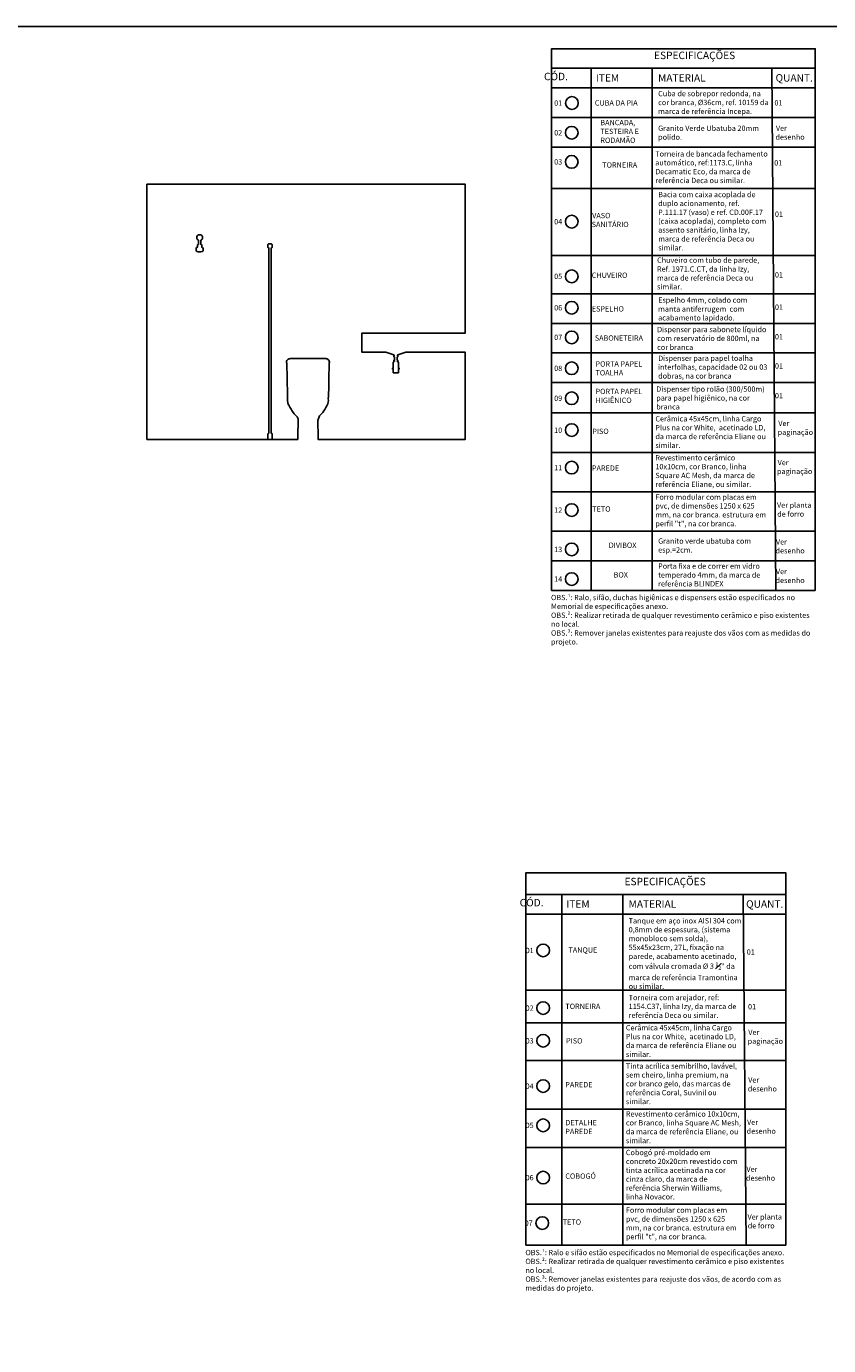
# Model space of a CAD drawing. Header units: inches. Extents: x 330 to 398, y -19 to 141.
# Tile 82 of 166: x 347.84 to 355.39, y 128.41 to 140.81. Entities that reach past the tile are written whole.
import ezdxf

# ---------------------------------------------------------------- set-up
doc = ezdxf.new("R2010")
doc.units = ezdxf.units.IN
doc.header["$LTSCALE"] = 0.4
doc.header["$MEASUREMENT"] = 0
for name, color, linetype in [('TJ-COTAS 1PARA25', 174, 'Continuous'), ('TJ-REVISAO', 221, 'Continuous'), ('TJ-TEXTO', 2, 'Continuous'), ('TJ-TEXTOESQUADRIA', 200, 'Continuous')]:
    doc.layers.add(name, color=color, linetype=linetype)
doc.styles.add('ARIAL', font='arial.ttf')

msp = doc.modelspace()

# ---------------------------------------------------------------- linework, layer by layer
at = {"layer": 'TJ-COTAS 1PARA25'}
for points in [[(338.7507, 140.8124), (386.1051, 140.8124), (386.1051, 82.312), (338.7507, 82.312)], [(348.975, 136.9278), (348.975, 139.3278), (351.97, 139.3278), (351.97, 137.9278), (350.9985, 137.9278), (350.9985, 137.7478), (351.2232, 137.7478), (351.2969, 137.7236), (351.3021, 137.7145), (351.2994, 137.7145), (351.2994, 137.7045), (351.3044, 137.7045), (351.3044, 137.6745), (351.2994, 137.6745), (351.2994, 137.6645), (351.3044, 137.6645), (351.3044, 137.662), (351.3003, 137.6595), (351.2969, 137.6595), (351.2919, 137.6545), (351.2919, 137.6511), (351.2919, 137.6179), (351.2919, 137.5995), (351.2869, 137.5995), (351.2869, 137.5895), (351.2919, 137.5895), (351.2919, 137.5545), (351.3419, 137.5545), (351.3419, 137.5895), (351.3469, 137.5895), (351.3469, 137.5995), (351.3419, 137.5995), (351.3419, 137.6179), (351.3419, 137.6511), (351.3369, 137.6595), (351.3334, 137.6595), (351.3294, 137.6618), (351.3294, 137.6645), (351.3344, 137.6645), (351.3344, 137.6745), (351.3294, 137.6745), (351.3294, 137.7045), (351.3344, 137.7045), (351.3344, 137.7145), (351.3317, 137.7145), (351.3368, 137.7236), (351.412, 137.7478), (351.97, 137.7478), (351.97, 136.9278), (350.586, 136.9278), (350.586, 136.9288), (350.5857, 136.9465), (350.5853, 136.9494), (350.5819, 137.1067), (350.6002, 137.1494), (350.615, 137.1644), (350.6288, 137.1805), (350.6395, 137.1955), (350.6476, 137.2084), (350.6591, 137.228), (350.6687, 137.2453), (350.677, 137.2624), (350.6809, 137.2804), (350.6809, 137.2804), (350.6822, 137.2938), (350.6814, 137.3137), (350.6828, 137.3277), (350.6851, 137.4325), (350.6862, 137.4868), (350.6874, 137.5427), (350.6885, 137.5921), (350.6897, 137.6497), (350.6927, 137.6499), (350.6924, 137.6545), (350.6903, 137.665), (350.6886, 137.6688), (350.6853, 137.6739), (350.6816, 137.6781), (350.677, 137.6818), (350.6724, 137.6844), (350.6679, 137.6862), (350.6647, 137.687), (350.6599, 137.6877), (350.6574, 137.6878), (350.3231, 137.6878), (350.3187, 137.6875), (350.3097, 137.6851), (350.3054, 137.683), (350.3008, 137.6797), (350.2964, 137.6754), (350.2927, 137.6701), (350.2898, 137.6636), (350.2885, 137.6584), (350.2881, 137.6545), (350.288, 137.6521), (350.288, 137.6497), (350.2909, 137.6497), (350.2973, 137.3461), (350.2978, 137.3239), (350.2992, 137.3137), (350.2986, 137.3079), (350.2983, 137.2981), (350.2984, 137.2927), (350.2991, 137.2844), (350.2996, 137.2804), (350.3015, 137.2703), (350.3035, 137.2624), (350.3072, 137.2537), (350.3099, 137.2488), (350.319, 137.2322), (350.3247, 137.2224), (350.3309, 137.2119), (350.3373, 137.2014), (350.3447, 137.1902), (350.3612, 137.1692), (350.3731, 137.1566), (350.3787, 137.1514), (350.383, 137.1468), (350.3891, 137.1395), (350.3928, 137.1332), (350.3967, 137.123), (350.3967, 137.1176), (350.3985, 137.1091), (350.3985, 137.0998), (350.3981, 137.0828), (350.3979, 137.069), (350.3964, 136.9949), (350.3954, 136.9524), (350.3952, 136.9481), (350.3949, 136.9465), (350.3946, 136.9306), (350.3946, 136.9278)]]:
    msp.add_lwpolyline(points, close=True, dxfattribs=at)
at = {"layer": 'TJ-REVISAO'}
for points in [[(349.4989, 138.8258, 1), (349.4439, 138.8258, 0.3050567), (349.461, 138.8004), (349.461, 138.7802, 0.2155977), (349.4597, 138.7777), (349.4597, 138.7635), (349.4602, 138.7622, 0.2856232), (349.4512, 138.7547), (349.4512, 138.736, 0.2960148), (349.4389, 138.7247), (349.4389, 138.7056, 0.2753788), (349.4473, 138.6959, 0.1853867), (349.4943, 138.6954, 0.2767596), (349.5039, 138.7056), (349.5039, 138.7247, 0.2838562), (349.4916, 138.736), (349.4916, 138.7545, 0.3030529), (349.4826, 138.7621), (349.4831, 138.7635), (349.4831, 138.7777, 0.219508), (349.4818, 138.7802), (349.4818, 138.8004, 0.3050567)], [(350.1536, 136.9278), (350.1536, 136.9778, 0.4142135), (350.1436, 136.9878), (350.1436, 138.7278, 0.4142136), (350.1536, 138.7378), (350.1536, 138.7578, 0.4142136), (350.1436, 138.7678), (350.1336, 138.7678), (350.1236, 138.7678, 0.4142136), (350.1136, 138.7578), (350.1136, 138.7378, 0.4142136), (350.1236, 138.7278), (350.1236, 136.9878, 0.4142136), (350.1136, 136.9778), (350.1136, 136.9278)]]:
    msp.add_lwpolyline(points, format="xyb", close=True, dxfattribs=at)
at = {"layer": 'TJ-TEXTO', "ltscale": 0.5}
for p, q in [((352.782, 140.4181), (355.2626, 140.4181)), ((353.7283, 140.4181), (353.7283, 135.5073)), ((354.8547, 140.4181), (354.8899, 135.5073)), ((352.782, 140.2336), (355.2626, 140.2336)), ((352.782, 139.9549), (355.2626, 139.9549)), ((352.782, 139.6762), (355.2626, 139.6762)), ((352.782, 139.2881), (355.2626, 139.2881)), ((352.782, 138.6575), (355.2626, 138.6575)), ((352.782, 138.2969), (355.2626, 138.2969)), ((352.782, 138.0182), (355.2626, 138.0182)), ((352.782, 137.7436), (355.2626, 137.7436)), ((352.782, 137.4649), (355.2626, 137.4649)), ((352.782, 137.1788), (355.2626, 137.1788)), ((352.782, 136.8041), (355.2626, 136.8041)), ((352.782, 136.4344), (355.2626, 136.4344)), ((352.782, 136.0646), (355.2626, 136.0646)), ((352.782, 135.786), (355.2626, 135.786)), ((353.1543, 135.786), (355.2626, 135.786)), ((352.782, 135.5073), (355.2626, 135.5073)), ((352.782, 135.5073), (355.2626, 135.5073)), ((352.5405, 132.6489), (354.9852, 132.6489)), ((352.8769, 132.6489), (352.8769, 129.3492)), ((353.4509, 132.6489), (353.4509, 129.3492)), ((354.5848, 132.6489), (354.6133, 129.3492)), ((352.5405, 132.4644), (354.9852, 132.4644)), ((352.5405, 131.7484), (354.9852, 131.7484)), ((352.5405, 131.4413), (354.9852, 131.4413)), ((352.5405, 131.087), (354.9852, 131.087)), ((352.5405, 130.6282), (354.9852, 130.6282)), ((352.5405, 130.2676), (354.9852, 130.2676)), ((352.5405, 129.7367), (354.9852, 129.7367)), ((352.5405, 129.3492), (354.9852, 129.3492))]:
    msp.add_line(p, q, dxfattribs=at)
for points in [[(352.782, 135.5073), (352.782, 140.6026), (355.2626, 140.6026), (355.2626, 135.5073)], [(353.1543, 135.5073), (353.1543, 140.4181)], [(352.5405, 129.3492), (352.5405, 132.8536), (354.9852, 132.8536), (354.9852, 129.3492)]]:
    msp.add_lwpolyline(points, dxfattribs=at)
at = {"layer": 'TJ-TEXTOESQUADRIA'}
for centre in [(352.9737, 140.0917), (352.9713, 139.8124), (352.9713, 139.5384), (352.9713, 138.976), (352.9713, 138.4617), (352.9713, 138.1665), (352.9713, 137.8879), (352.9713, 137.5969), (352.9713, 137.3154), (352.9713, 137.0154), (352.9713, 136.663), (352.9713, 136.2635), (352.9713, 135.8938), (352.9713, 135.6151), (352.7027, 132.1224), (352.7027, 131.58), (352.7027, 131.2729), (352.7027, 130.8463), (352.7027, 130.4774), (352.7027, 129.9861), (352.694, 129.5582)]:
    msp.add_circle(centre, 0.0598, dxfattribs=at)

# ---------------------------------------------------------------- texts
at = {"layer": 'TJ-TEXTO', "ltscale": 0.5, "char_height": 0.07, "attachment_point": 1, "style": 'ARIAL'}
for s, width, insert in [('ESPECIFICAÇÕES', 2.011058, (353.7455, 140.5746)), ('\\pi0.12828;CÓD.', 0.487663, (352.702, 140.3761)), ('\\pi0.1353;ITEM', 0.487663, (353.1886, 140.363)), ('\\pi0.30208;MATERIAL', 1.082465, (353.7626, 140.363)), ('\\pi-0.00135;QUANT.', 0.354034, (354.8889, 140.363)), ('ESPECIFICAÇÕES', 2.011058, (353.4681, 132.8054)), ('\\pi0.12828;CÓD.', 0.487663, (352.4728, 132.6069)), ('\\pi0.1353;ITEM', 0.487663, (352.9112, 132.5937)), ('\\pi0.30208;MATERIAL', 1.082465, (353.4852, 132.5937)), ('\\pi-0.00135;QUANT.', 0.354034, (354.6116, 132.5937))]:
    msp.add_mtext_dynamic_manual_height_columns(s, width=width, gutter_width=12.5, heights=[0], dxfattribs=dict(at, insert=insert))
at = {"layer": 'TJ-TEXTO', "color": 1, "ltscale": 0.5, "char_height": 0.05, "attachment_point": 1, "style": 'ARIAL'}
for s, width, heights, insert in [('{\\fArial|b1|i0|c0|p34;Cuba de sobrepor redonda, na cor branca, %%C36cm, ref. 10159 da marca de referência Incepa.}', 1.059513, [0], (353.7843, 140.2052)), ('\\pi0.14029;01', 0.342555, [0], (352.7993, 140.1157)), ('{\\fArial|b1|i0|c0|p34;CUBA DA PIA}', 0.539758, [0], (353.1886, 140.1177)), ('\\pi0.13958;{\\fArial|b1|i0|c0|p34;01}', 0.342555, [0], (354.8712, 140.1185)), ('\\pi0.13572;02', 0.342555, [0], (352.7993, 139.837)), ('{\\fArial|b1|i0|c0|p34;BANCADA, TESTEIRA E RODAMÃO}', 0.539758, [0], (353.2408, 139.9332)), ('{\\fArial|b1|i0|c0|p34;Granito Verde Ubatuba 20mm polido.}', 1.059513, [0], (353.7843, 139.8796)), ('\\pi0.11452;{\\fArial|b1|i0|c0|p34;Ver \\P\\pi0.03035;desenho}', 0.342555, [0], (354.8865, 139.88)), ('{\\fArial|b1|i0|c0|p34;Torneira de bancada fechamento automático, ref:1173.C, linha Decamatic Eco, da marca de referência Deca ou similar.}', 1.095169, [0.4824], (353.7573, 139.6385)), ('\\pi0.13547;03', 0.342555, [0], (352.7993, 139.563)), ('{\\fArial|b1|i0|c0|p34;TORNEIRA}', 0.539758, [0], (353.2586, 139.5343)), ('\\pi0.16562;{\\fArial|b1|i0|c0|p34;01}', 0.394641, [0], (354.868, 139.5543)), ('{\\fArial|b1|i0|c0|p34;Bacia com caixa acoplada de duplo acionamento, ref. P.111.17 (vaso) e ref. CD.00F.17 (caixa acoplada), completo com assento sanitário, linha Izy, marca de referência Deca ou similar.}', 1.041231, [0.611], (353.7848, 139.256)), ('\\pi0.13557;04', 0.342555, [0], (352.7993, 139.0006)), ('\\pi0.18943;{\\fArial|b1|i0|c0|p34;VASO \\P\\pi0.09759;SANITÁRIO}', 0.574025, [0], (353.1543, 139.0583)), ('\\pi0.16229;{\\fArial|b1|i0|c0|p34;01}', 0.387984, [0], (354.8746, 139.0712)), ('{\\fArial|b1|i0|c0|p34;Chuveiro com tubo de parede, Ref. 1971.C.CT, da linha Izy, marca de referência Deca ou similar.}', 1.059513, [0], (353.7741, 138.639)), ('\\pi0.13528;05', 0.342555, [0], (352.7993, 138.4863)), ('\\pi0.10572;{\\fArial|b1|i0|c0|p34;CHUVEIRO}', 0.574025, [0], (353.1543, 138.4972)), ('\\pi0.16229;{\\fArial|b1|i0|c0|p34;01}', 0.387984, [0], (354.8746, 138.5006)), ('{\\fArial|b1|i0|c0|p34;Espelho 4mm, colado com manta antiferrugem  com acabamento lapidado.}', 1.059513, [0], (353.7843, 138.2635)), ('\\pi0.13548;06', 0.342555, [0], (352.7993, 138.1911)), ('\\pi0.12405;{\\fArial|b1|i0|c0|p34;ESPELHO}', 0.574025, [0], (353.1543, 138.181)), ('\\pi0.16223;{\\fArial|b1|i0|c0|p34;01}', 0.387873, [0], (354.8747, 138.197)), ('{\\fArial|b1|i0|c0|p34;Dispenser para sabonete líquido com reservatório de 800ml, na cor branca}', 1.07995, [0], (353.7744, 137.9867)), ('\\pi0.13547;07', 0.342555, [0], (352.7993, 137.9124)), ('{\\fArial|b1|i0|c0|p34;SABONETEIRA}', 0.539758, [0], (353.1886, 137.9064)), ('\\pi0.16223;{\\fArial|b1|i0|c0|p34;01}', 0.387873, [0], (354.8747, 137.9184)), ('{\\fArial|b1|i0|c0|p34;Dispenser para papel toalha interfolhas, capacidade 02 ou 03 dobras, na cor branca}', 1.070255, [0], (353.7843, 137.7169)), ('\\pi0.13541;08', 0.342555, [0], (352.7993, 137.6214)), ('{\\fArial|b1|i0|c0|p34;PORTA PAPEL TOALHA}', 0.539758, [0], (353.195, 137.6631)), ('\\pi0.16223;{\\fArial|b1|i0|c0|p34;01}', 0.387873, [0], (354.8747, 137.6437)), ('\\pi0.13541;09', 0.342555, [0], (352.7993, 137.3399)), ('{\\fArial|b1|i0|c0|p34;PORTA PAPEL HIGIÊNICO}', 0.539758, [0], (353.195, 137.4045)), ('{\\fArial|b1|i0|c0|p34;Dispenser tipo rolão (300/500m) para papel higiênico, na cor branca}', 1.065132, [0], (353.7664, 137.4266)), ('\\pi0.16223;{\\fArial|b1|i0|c0|p34;01}', 0.387873, [0], (354.8747, 137.365)), ('{\\fArial|b1|i0|c0|p34;Cerâmica 45x45cm, linha Cargo Plus na cor White,  acetinado LD, da marca de referência Eliane ou similar.}', 1.108599, [0], (353.7583, 137.1472)), ('\\pi0.11452;{\\fArial|b1|i0|c0|p34;Ver \\P\\pi0.00216;paginação}', 0.342555, [0], (354.9088, 137.1039)), ('\\pi0.1379;10', 0.342555, [0], (352.7993, 137.0399)), ('\\pi0.20749;{\\fArial|b1|i0|c0|p34;PISO}', 0.574025, [0], (353.1543, 137.0297)), ('{\\fArial|b1|i0|c0|p34;Revestimento cerâmico 10x10cm, cor Branco, linha Square AC Mesh, da marca de referência Eliane, ou similar.\\fArial|b0|i0|c0|p34;\\C174;\\P\\fArial|b1|i0|c0|p34;\\C1; }', 1.059513, [0], (353.7583, 136.7807)), ('\\pi0.11452;{\\fArial|b1|i0|c0|p34;Ver \\P\\pi0.00216;paginação}', 0.342555, [0], (354.9022, 136.736)), ('\\pi0.14265;11', 0.342555, [0], (352.7993, 136.6876)), ('\\pi0.14574;{\\fArial|b1|i0|c0|p34;PAREDE}', 0.574025, [0], (353.1543, 136.6837)), ('{\\fArial|b1|i0|c0|p34;Forro modular com placas em pvc, de dimensões 1250 x 625 mm, na cor branca. estrutura em perfil "t", na cor branca.}\\P{\\C174;\\P\\fArial|b1|i0|c0|p34;\\C1; }', 1.059513, [0], (353.7583, 136.4109)), ('\\pi0.13807;12', 0.342555, [0], (352.7993, 136.2881)), ('\\pi0.19603;{\\fArial|b1|i0|c0|p34;TETO}', 0.574025, [0], (353.1543, 136.2985)), ('\\pi0.00359;{\\fArial|b1|i0|c0|p34;Ver planta \\P\\pi0.04201;de forro}', 0.342555, [0], (354.9022, 136.3351)), ('{\\fArial|b1|i0|c0|p34;Granito verde ubatuba com esp.=2cm.}', 1.059513, [0], (353.7843, 135.9975)), ('\\pi0.1166;Ver \\P\\pi0.03976;desenho', 0.342555, [0], (354.8865, 135.9897)), ('\\pi0.13782;13', 0.342555, [0], (352.7993, 135.9184)), ('{\\fArial|b1|i0|c0|p34;DIVIBOX}', 0.539758, [0], (353.3195, 135.9581)), ('{\\fArial|b1|i0|c0|p34;Porta fixa e de correr em vidro temperado 4mm, da marca de referência BLINDEX}', 1.059513, [0], (353.7843, 135.7618)), ('\\pi0.13792;14', 0.342555, [0], (352.7993, 135.6397)), ('{\\fArial|b1|i0|c0|p34;BOX}', 0.539758, [0], (353.3653, 135.6794)), ('\\pi0.1166;Ver \\P\\pi0.03976;desenho', 0.342555, [0], (354.8865, 135.7111)), ('{\\fArial|b1|i0|c0|p34;OBS.¹: Ralo, sifão, duchas higiênicas e dispensers estão especificados no Memorial de especificações anexo.\\POBS.²: Realizar retirada de qualquer revestimento cerâmico e piso existentes no local.\\POBS.³: Remover janelas existentes para reajuste dos vãos com as medidas do projeto.}', 2.465, [0.5587], (352.7764, 135.4664)), ('\\A1;{\\fArial|b1|i0|c0|p34;Tanque em aço inox AISI 304 com 0,8mm de espessura, (sistema monobloco sem solda), 55x45x23cm, 27L, fixação na parede, acabamento acetinado, com válvula cromada %%C 3 \\H0.7x;\\S1#2;\\H1.4286x;" da marca de referência Tramontina ou similar.}', 1.084441, [0], (353.5069, 132.426)), ('\\pi0.14029;01', 0.342555, [0], (352.5306, 132.147)), ('{\\fArial|b1|i0|c0|p34;TANQUE}', 0.539758, [0], (352.9404, 132.1513)), ('\\pi0.13958;{\\fArial|b1|i0|c0|p34;01}', 0.342555, [0], (354.6105, 132.1323)), ('{\\fArial|b1|i0|c0|p34;Torneira com arejador, ref: 1154.C37, linha Izy, da marca de referência Deca ou similar.}', 1.059513, [0], (353.5069, 131.7045)), ('\\pi0.13572;02', 0.342555, [0], (352.5306, 131.6046)), ('{\\fArial|b1|i0|c0|p34;TORNEIRA}', 0.539758, [0], (352.9112, 131.6216)), ('\\pi0.13958;{\\fArial|b1|i0|c0|p34;01}', 0.342555, [0], (354.6229, 131.6181)), ('{\\fArial|b1|i0|c0|p34;Cerâmica 45x45cm, linha Cargo Plus na cor White,  acetinado LD, da marca de referência Eliane ou similar.}', 1.056118, [0.3152], (353.4809, 131.4206)), ('\\pi0.13547;03', 0.342555, [0], (352.5306, 131.2974)), ('{\\fArial|b1|i0|c0|p34;PISO}', 0.539758, [0], (352.9181, 131.2971)), ('\\pi0.11452;{\\fArial|b1|i0|c0|p34;Ver \\P\\pi0.00216;paginação}', 0.342555, [0], (354.6265, 131.3774)), ('{\\fArial|b1|i0|c0|p34;Tinta acrílica semibrilho, lavável, sem cheiro, linha premium, na cor branco gelo, das marcas de referência Coral, Suvinil ou similar.}', 1.059039, [0.6393], (353.4809, 131.0601)), ('\\pi0.11452;{\\fArial|b1|i0|c0|p34;Ver \\P\\pi0.03035;desenho}', 0.342555, [0], (354.6256, 130.9295)), ('\\pi0.13557;04', 0.342555, [0], (352.5306, 130.8709)), ('{\\fArial|b1|i0|c0|p34;PAREDE}', 0.539758, [0], (352.9112, 130.885)), ('{\\fArial|b1|i0|c0|p34;DETALHE\\PPAREDE}', 0.539758, [0], (352.9112, 130.5282)), ('\\pi0.11452;{\\fArial|b1|i0|c0|p34;Ver \\P\\pi0.03035;desenho}', 0.342555, [0], (354.6153, 130.5314)), ('\\pi0.13528;05', 0.342555, [0], (352.5306, 130.502)), ('{\\fArial|b1|i0|c0|p34;Cobogó pré-moldado em concreto 20x20cm revestido com tinta acrílica acetinada na cor cinza claro, da marca de referência Sherwin Williams, linha Novacor.}', 1.063598, [0.7054], (353.4809, 130.2472)), ('{\\fArial|b1|i0|c0|p34;COBOGÓ}', 0.539758, [0], (352.9112, 130.0248)), ('\\pi0.11452;{\\fArial|b1|i0|c0|p34;Ver \\P\\pi0.03035;desenho}', 0.342555, [0], (354.6091, 130.0899)), ('\\pi0.13548;06', 0.342555, [0], (352.5306, 130.0107)), ('{\\fArial|b1|i0|c0|p34;Forro modular com placas em pvc, de dimensões 1250 x 625 mm, na cor branca. estrutura em perfil "t", na cor branca.}\\P{\\C174;\\P\\fArial|b1|i0|c0|p34;\\C1; }', 1.059513, [0], (353.4809, 129.7055)), ('\\pi0.13547;07', 0.342555, [0], (352.5219, 129.5827)), ('\\pi0.19603;{\\fArial|b1|i0|c0|p34;TETO}', 0.574025, [0], (352.8769, 129.5931)), ('\\pi0.00359;{\\fArial|b1|i0|c0|p34;Ver planta \\P\\pi0.04201;de forro}', 0.342555, [0], (354.6248, 129.6414)), ('{\\fArial|b1|i0|c0|p34;OBS.¹: Ralo e sifão estão especificados no Memorial de especificações anexo.\\POBS.²: Realizar retirada de qualquer revestimento cerâmico e piso existentes no local.\\POBS.³: Remover janelas existentes para reajuste dos vãos, de acordo com as medidas do projeto.}', 2.465, [0.5587], (352.5352, 129.3062))]:
    msp.add_mtext_dynamic_manual_height_columns(s, width=width, gutter_width=12.5, heights=heights, dxfattribs=dict(at, insert=insert))
at = {"layer": 'TJ-TEXTO', "color": 1, "ltscale": 0.5}
note = msp.add_mtext_dynamic_manual_height_columns('{\\fArial|b1|i0|c0|p34;Revestimento cerâmico 10x10cm, cor Branco, linha Square AC Mesh, da marca de referência Eliane, ou similar.\\fArial|b0|i0|c0|p34;\\C174;\\P}', width=1.111858, gutter_width=12.5, heights=[0.3273, 0], dxfattribs=dict(at, insert=(353.4809, 130.6098), char_height=0.05, attachment_point=1, style='ARIAL'))

doc.saveas('drawing.dxf')
